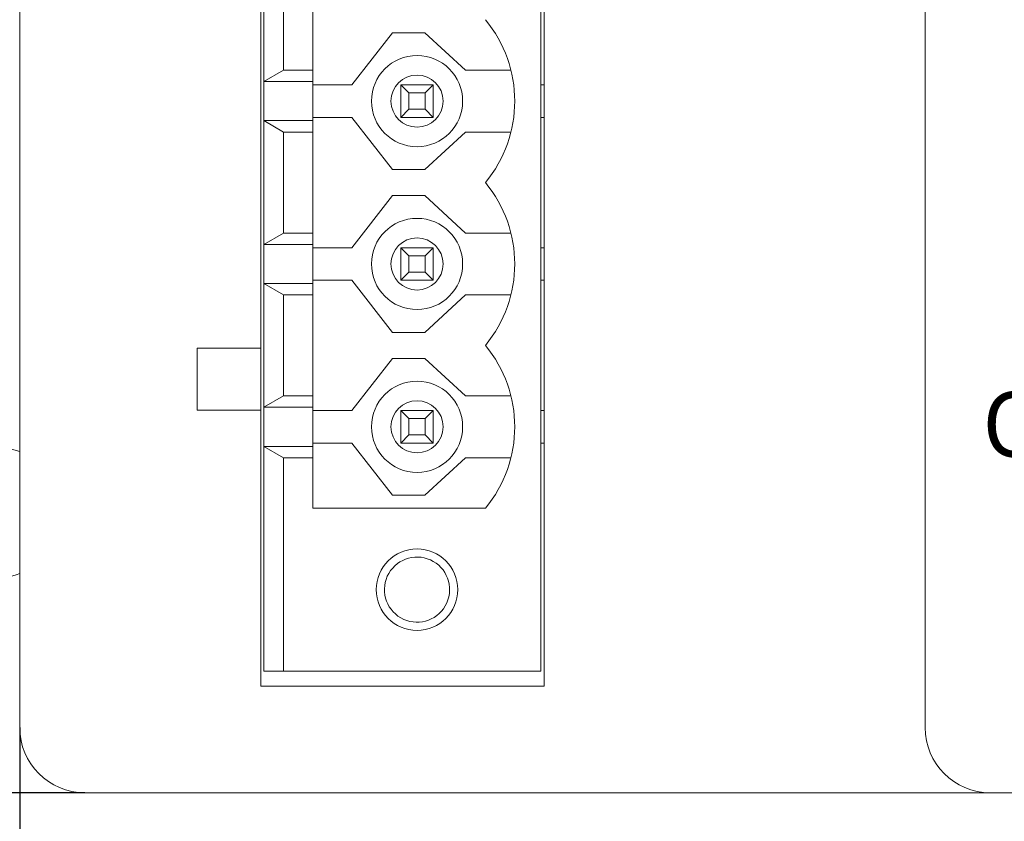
# Model space of a CAD drawing. Header units: millimetres. Extents: x 2293 to 4250, y -591 to 894.
# Tile 99 of 117: x 3901 to 3931, y 693 to 717. Entities that reach past the tile are written whole.
import ezdxf

# ---------------------------------------------------------------- set-up
doc = ezdxf.new("R2010")
doc.units = ezdxf.units.MM
doc.header["$PDSIZE"] = -1
doc.layers.add('1', color=7, linetype='Continuous', lineweight=13)
doc.dimstyles.new('ISO-25', dxfattribs={"dimtxt": 2.5, "dimasz": 2.5, "dimexe": 1.25, "dimexo": 0.625, "dimtad": 1, "dimtxsty": 'Standard', "dimcen": 2.5, "dimadec": 0, "dimazin": 0, "dimtfac": 1, "dimtmove": 0, "dimatfit": 3, "dimfxl": 1, "dimarcsym": 0})

# ---------------------------------------------------------------- blocks, each defined once
blk = doc.blocks.new('*D73')
at = {"color": 0, "lineweight": -2}
for p, q in [((3903.115, 745.782), (3840.663, 745.782)), ((3842.663, 741.702), (3842.663, 723.148)), ((3842.663, 697.462), (3842.663, 716.017)), ((3903.115, 693.382), (3840.663, 693.382))]:
    blk.add_line(p, q, dxfattribs=at)
at = {"color": 0}
for points in [[(3843.343, 741.702), (3841.983, 741.702), (3842.663, 745.782)], [(3841.983, 697.462), (3843.343, 697.462), (3842.663, 693.382)]]:
    blk.add_solid(points, dxfattribs=at)
at = {"layer": 'Defpoints', "color": 0}
for p in [(3903.115, 745.782), (3842.663, 693.382), (3903.115, 693.382)]:
    blk.add_point(p, dxfattribs=at)
at = {"color": 0, "insert": (3842.663, 719.582), "char_height": 3.5, "attachment_point": 5}
blk.add_mtext('52,4%%p0,2', dxfattribs=at)
blk = doc.blocks.new('*D74')
at = {"color": 0, "lineweight": -2}
for p, q in [((4006.215, 736.982), (3878.615, 736.982)), ((3880.615, 732.902), (3880.615, 722.756)), ((3880.615, 706.062), (3880.615, 716.208)), ((3898.415, 701.982), (3878.615, 701.982))]:
    blk.add_line(p, q, dxfattribs=at)
at = {"color": 0}
for points in [[(3881.295, 732.902), (3879.935, 732.902), (3880.615, 736.982)], [(3879.935, 706.062), (3881.295, 706.062), (3880.615, 701.982)]]:
    blk.add_solid(points, dxfattribs=at)
at = {"layer": 'Defpoints', "color": 0}
for p in [(3880.615, 736.982), (4006.215, 736.982), (3898.415, 701.982)]:
    blk.add_point(p, dxfattribs=at)
at = {"color": 0, "insert": (3880.615, 719.482), "char_height": 3.5, "attachment_point": 5}
blk.add_mtext('(35)', dxfattribs=at)
blk = doc.blocks.new('*D75')
at = {"color": 0, "lineweight": -2}
for p, q in [((3901.115, 695.382), (3901.115, 671.025)), ((4003.515, 695.382), (4003.515, 671.025)), ((3905.195, 673.025), (3999.435, 673.025))]:
    blk.add_line(p, q, dxfattribs=at)
at = {"color": 0}
for points in [[(3905.195, 673.705), (3905.195, 672.345), (3901.115, 673.025)], [(3999.435, 672.345), (3999.435, 673.705), (4003.515, 673.025)]]:
    blk.add_solid(points, dxfattribs=at)
at = {"layer": 'Defpoints', "color": 0}
for p in [(3901.115, 695.382), (4003.515, 695.382), (4003.515, 673.025)]:
    blk.add_point(p, dxfattribs=at)
at = {"color": 0, "insert": (3952.315, 676.59), "char_height": 3.5, "attachment_point": 5}
blk.add_mtext('102,4%%p0,5', dxfattribs=at)
blk = doc.blocks.new('*D76')
at = {"color": 0, "lineweight": -2}
for p, q in [((4006.215, 736.982), (4006.215, 657.931)), ((3898.415, 701.982), (3898.415, 657.931)), ((3902.495, 659.931), (4002.135, 659.931))]:
    blk.add_line(p, q, dxfattribs=at)
at = {"color": 0}
for points in [[(3902.495, 660.611), (3902.495, 659.251), (3898.415, 659.931)], [(4002.135, 659.251), (4002.135, 660.611), (4006.215, 659.931)]]:
    blk.add_solid(points, dxfattribs=at)
at = {"layer": 'Defpoints', "color": 0}
for p in [(4006.215, 736.982), (3898.415, 701.982), (4006.215, 659.931)]:
    blk.add_point(p, dxfattribs=at)
at = {"color": 0, "insert": (3952.315, 663.496), "char_height": 3.5, "attachment_point": 5}
blk.add_mtext('(107,8)', dxfattribs=at)

msp = doc.modelspace()

# ---------------------------------------------------------------- linework, layer by layer
at = {"layer": '1', "color": 92, "linetype": 'Continuous', "lineweight": 13}
for p, q in [((3901.115, 695.382), (3901.115, 743.782)), ((3930.969, 693.382), (3903.115, 693.382)), ((3930.915, 693.382), (4001.515, 693.382))]:
    msp.add_line(p, q, dxfattribs=at)
at = {"layer": '1', "color": 7, "linetype": 'Continuous', "lineweight": 18}
for p, q in [((3901.115, 743.782), (3901.115, 695.382)), ((3917.215, 742.582), (3917.215, 696.652)), ((3917.115, 697.117), (3917.115, 742.117)), ((3928.915, 733.082), (3928.915, 695.382)), ((3908.515, 707.032), (3908.515, 732.202)), ((3908.615, 715.217), (3908.615, 719.017)), ((3909.215, 718.667), (3909.215, 715.567)), ((3910.115, 718.667), (3910.115, 715.567)), ((3911.315, 715.117), (3912.557, 716.717)), ((3913.557, 716.717), (3912.557, 716.717)), ((3913.557, 716.717), (3914.799, 715.567)), ((3909.215, 715.567), (3908.615, 715.217)), ((3910.115, 715.567), (3909.215, 715.567)), ((3910.115, 715.217), (3910.115, 715.567)), ((3916.199, 715.567), (3914.799, 715.567)), ((3908.615, 715.217), (3908.615, 714.017)), ((3910.115, 715.217), (3908.615, 715.217)), ((3910.115, 715.217), (3910.115, 714.017)), ((3911.315, 715.117), (3910.115, 715.117)), ((3912.815, 715.117), (3913.815, 715.117)), ((3912.815, 715.117), (3913.065, 714.867)), ((3912.815, 714.117), (3912.815, 715.117)), ((3913.815, 715.117), (3913.565, 714.867)), ((3913.815, 715.117), (3913.815, 714.117)), ((3917.215, 715.117), (3917.115, 715.117)), ((3913.565, 714.867), (3913.065, 714.867)), ((3913.065, 714.867), (3913.065, 714.367)), ((3913.565, 714.367), (3913.565, 714.867)), ((3913.065, 714.367), (3912.815, 714.117)), ((3913.065, 714.367), (3913.565, 714.367)), ((3913.565, 714.367), (3913.815, 714.117)), ((3910.115, 714.117), (3911.315, 714.117)), ((3912.557, 712.517), (3911.315, 714.117)), ((3913.815, 714.117), (3912.815, 714.117)), ((3917.215, 714.117), (3917.115, 714.117)), ((3910.115, 714.017), (3908.615, 714.017)), ((3908.615, 714.017), (3909.215, 713.667)), ((3908.615, 710.217), (3908.615, 714.017)), ((3910.115, 713.667), (3910.115, 714.017)), ((3910.115, 713.667), (3909.215, 713.667)), ((3909.215, 713.667), (3909.215, 710.567)), ((3910.115, 713.667), (3910.115, 710.567)), ((3914.799, 713.667), (3913.557, 712.517)), ((3914.799, 713.667), (3916.199, 713.667)), ((3912.557, 712.517), (3913.557, 712.517)), ((3911.315, 710.117), (3912.557, 711.717)), ((3913.557, 711.717), (3912.557, 711.717)), ((3913.557, 711.717), (3914.799, 710.567)), ((3909.215, 710.567), (3908.615, 710.217)), ((3910.115, 710.567), (3909.215, 710.567)), ((3910.115, 710.217), (3910.115, 710.567)), ((3916.199, 710.567), (3914.799, 710.567)), ((3908.615, 710.217), (3908.615, 709.017)), ((3910.115, 710.217), (3908.615, 710.217)), ((3910.115, 710.217), (3910.115, 709.017)), ((3911.315, 710.117), (3910.115, 710.117)), ((3912.815, 710.117), (3913.815, 710.117)), ((3912.815, 710.117), (3913.065, 709.867)), ((3912.815, 709.117), (3912.815, 710.117)), ((3913.565, 709.867), (3913.065, 709.867)), ((3913.065, 709.867), (3913.065, 709.367)), ((3913.815, 710.117), (3913.565, 709.867)), ((3913.565, 709.367), (3913.565, 709.867)), ((3913.815, 710.117), (3913.815, 709.117)), ((3917.215, 710.117), (3917.115, 710.117)), ((3913.065, 709.367), (3912.815, 709.117)), ((3913.065, 709.367), (3913.565, 709.367)), ((3913.565, 709.367), (3913.815, 709.117)), ((3908.615, 705.217), (3908.615, 709.017)), ((3908.615, 709.017), (3909.215, 708.667)), ((3910.115, 709.017), (3908.615, 709.017)), ((3910.115, 709.117), (3911.315, 709.117)), ((3910.115, 708.667), (3910.115, 709.017)), ((3912.557, 707.517), (3911.315, 709.117)), ((3913.815, 709.117), (3912.815, 709.117)), ((3917.215, 709.117), (3917.115, 709.117)), ((3909.215, 708.667), (3909.215, 705.567)), ((3910.115, 708.667), (3909.215, 708.667)), ((3910.115, 708.667), (3910.115, 705.567)), ((3914.799, 708.667), (3913.557, 707.517)), ((3914.799, 708.667), (3916.199, 708.667)), ((3912.557, 707.517), (3913.557, 707.517)), ((3906.565, 705.132), (3906.565, 707.032)), ((3906.565, 707.032), (3908.515, 707.032)), ((3908.515, 707.032), (3908.515, 705.132)), ((3911.315, 705.117), (3912.557, 706.717)), ((3913.557, 706.717), (3912.557, 706.717)), ((3913.557, 706.717), (3914.799, 705.567)), ((3909.215, 705.567), (3908.615, 705.217)), ((3910.115, 705.567), (3909.215, 705.567)), ((3910.115, 705.217), (3910.115, 705.567)), ((3916.199, 705.567), (3914.799, 705.567)), ((3908.515, 705.132), (3906.565, 705.132)), ((3908.515, 696.652), (3908.515, 705.132)), ((3908.615, 705.217), (3908.615, 704.017)), ((3910.115, 705.217), (3908.615, 705.217)), ((3910.115, 705.217), (3910.115, 704.017)), ((3911.315, 705.117), (3910.115, 705.117)), ((3912.815, 705.117), (3913.815, 705.117)), ((3912.815, 705.117), (3913.065, 704.867)), ((3912.815, 704.117), (3912.815, 705.117)), ((3913.815, 705.117), (3913.565, 704.867)), ((3913.815, 705.117), (3913.815, 704.117)), ((3917.215, 705.117), (3917.115, 705.117)), ((3913.565, 704.867), (3913.065, 704.867)), ((3913.065, 704.867), (3913.065, 704.367)), ((3913.565, 704.367), (3913.565, 704.867)), ((3910.115, 704.117), (3911.315, 704.117)), ((3912.557, 702.517), (3911.315, 704.117)), ((3913.065, 704.367), (3912.815, 704.117)), ((3913.815, 704.117), (3912.815, 704.117)), ((3913.065, 704.367), (3913.565, 704.367)), ((3913.565, 704.367), (3913.815, 704.117)), ((3917.215, 704.117), (3917.115, 704.117)), ((3908.615, 697.117), (3908.615, 704.017)), ((3908.615, 704.017), (3909.215, 703.667)), ((3910.115, 704.017), (3908.615, 704.017)), ((3910.115, 703.667), (3910.115, 704.017)), ((3909.215, 703.667), (3909.215, 697.117)), ((3910.115, 703.667), (3909.215, 703.667)), ((3910.115, 702.117), (3910.115, 703.667)), ((3914.799, 703.667), (3913.557, 702.517)), ((3914.799, 703.667), (3916.199, 703.667)), ((3912.557, 702.517), (3913.557, 702.517)), ((3910.115, 702.117), (3915.415, 702.117)), ((3908.615, 697.117), (3909.215, 697.117)), ((3909.215, 697.117), (3917.115, 697.117)), ((3917.215, 696.652), (3908.515, 696.652)), ((3903.115, 693.382), (3930.915, 693.382)), ((3930.915, 693.382), (4001.515, 693.382))]:
    msp.add_line(p, q, dxfattribs=at)
for centre, radius, start, end in [((3912.393, 714.617), 3.922, 320.4022, 39.5978), ((3913.315, 714.617), 1.4, 90, 270), ((3913.315, 714.617), 1.4, 270, 90), ((3913.315, 714.617), 0.8, 90, 270), ((3913.315, 714.617), 0.8, 270, 90), ((3912.393, 709.617), 3.922, 320.4022, 39.5978), ((3913.315, 709.617), 1.4, 90, 270), ((3913.315, 709.617), 1.4, 270, 90), ((3913.315, 709.617), 0.8, 90, 270), ((3913.315, 709.617), 0.8, 270, 90), ((3912.393, 704.617), 3.922, 320.4022, 39.5978), ((3913.315, 704.617), 1.4, 90, 270), ((3913.315, 704.617), 1.4, 270, 90), ((3913.315, 704.617), 0.8, 90, 270), ((3913.315, 704.617), 0.8, 270, 90), ((3900.415, 701.982), 2, 69.51, 120), ((3913.315, 699.617), 1.25, 90, 270), ((3913.315, 699.617), 1.25, 270, 90), ((3913.315, 699.617), 1, 60, 240), ((3913.315, 699.617), 1, 240, 60), ((3900.415, 701.982), 2, 240, 290.49), ((3903.115, 695.382), 2, 180, 270), ((3930.915, 695.382), 2, 180, 270)]:
    msp.add_arc(centre, radius, start, end, dxfattribs=at)
at = {"layer": '1', "color": 92, "linetype": 'Continuous', "lineweight": 13}
for centre in [(3903.115, 695.382), (3930.915, 695.382)]:
    msp.add_arc(centre, 2, 180, 270, dxfattribs=at)

# ---------------------------------------------------------------- texts
at = {"insert": (3930.679, 705.691), "char_height": 2, "width": 4.70852, "attachment_point": 1}
msp.add_mtext('{\\f@Microsoft YaHei|b0|i0|c134|p34;OUT}', dxfattribs=at)

# ---------------------------------------------------------------- dimensions: what is measured, and where the dimension line sits
at = {"color": 1}
dim = msp.add_linear_dim(base=(3842.663, 693.382), p1=(3903.115, 745.782), p2=(3903.115, 693.382), angle=90, dimstyle='ISO-25', override={"dimtxt": 3.5, "dimasz": 4.08, "dimexe": 2, "dimexo": 0, "dimgap": 1.524, "dimtih": 1, "dimtoh": 1, "dimdec": 1, "dimzin": 0, "dimtxsty": 'Standard', "dimadec": 2, "dimtol": 1, "dimtp": 0.2, "dimtm": 0.2, "dimtdec": 1, "dimtzin": 0}, dxfattribs=at)
dim.commit()
dim.dimension.update_dxf_attribs({"geometry": '*D73', "text_midpoint": (3842.663, 719.582), "dimtype": 160})
dim = msp.add_linear_dim(base=(3880.615, 736.982), p1=(3898.415, 701.982), p2=(4006.215, 736.982), angle=90, text='(<>)', dimstyle='ISO-25', override={"dimtxt": 3.5, "dimasz": 4.08, "dimexe": 2, "dimexo": 0, "dimgap": 1.524, "dimtih": 1, "dimtoh": 1, "dimdec": 0, "dimzin": 0, "dimtxsty": 'Standard', "dimadec": 2, "dimtzin": 0}, dxfattribs=at)
dim.commit()
dim.dimension.update_dxf_attribs({"geometry": '*D74', "text_midpoint": (3880.615, 719.482)})
dim = msp.add_linear_dim(base=(4006.215, 659.931), p1=(3898.415, 701.982), p2=(4006.215, 736.982), text='(<>)', dimstyle='ISO-25', override={"dimtxt": 3.5, "dimasz": 4.08, "dimexe": 2, "dimexo": 0, "dimgap": 1.524, "dimtih": 1, "dimtoh": 1, "dimdec": 1, "dimzin": 0, "dimtxsty": 'Standard', "dimadec": 2, "dimtzin": 0}, dxfattribs=at)
dim.commit()
dim.dimension.update_dxf_attribs({"geometry": '*D76', "text_midpoint": (3952.315, 663.496)})
dim = msp.add_linear_dim(base=(4003.515, 673.025), p1=(3901.115, 695.382), p2=(4003.515, 695.382), dimstyle='ISO-25', override={"dimtxt": 3.5, "dimasz": 4.08, "dimexe": 2, "dimexo": 0, "dimgap": 1.524, "dimtih": 1, "dimtoh": 1, "dimdec": 1, "dimzin": 0, "dimadec": 2, "dimtol": 1, "dimlim": 0, "dimtp": 0.5, "dimtm": 0.5, "dimtdec": 1, "dimtzin": 0}, dxfattribs=at)
dim.commit()
dim.dimension.update_dxf_attribs({"geometry": '*D75', "text_midpoint": (3952.315, 676.59)})

doc.saveas('drawing.dxf')
